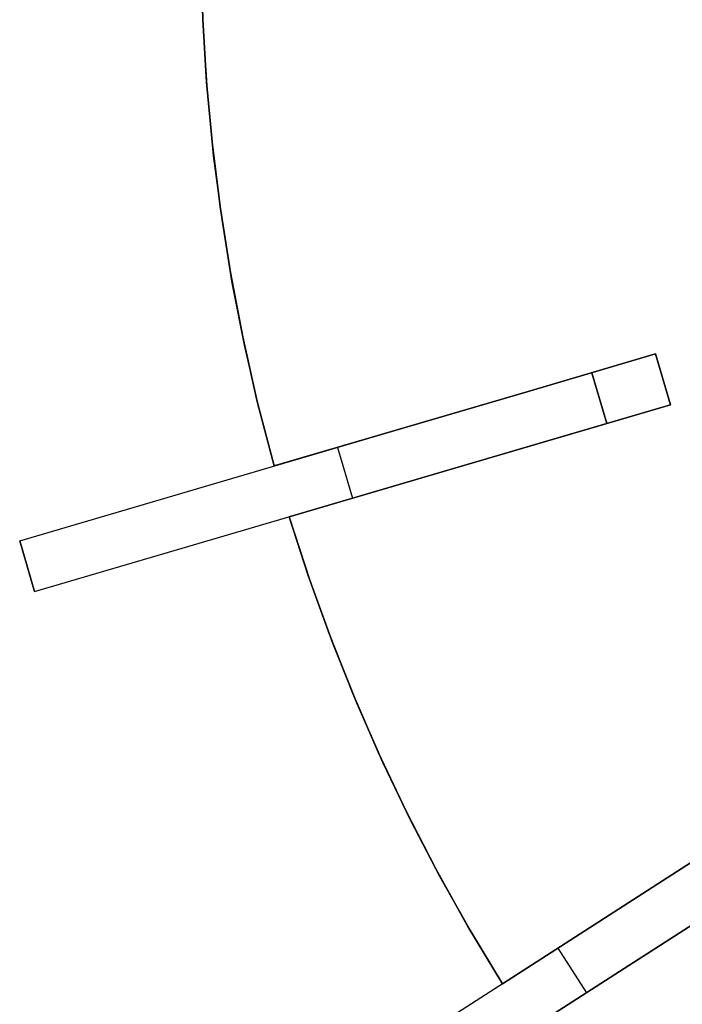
# Model space of a CAD drawing. Header units: millimetres. Extents: x 220 to 1240, y -2940 to -1929.
# Tile 2 of 59: x 239 to 389, y -2677 to -2455. Entities that reach past the tile are written whole.
import ezdxf

# ---------------------------------------------------------------- set-up
doc = ezdxf.new("R2010")
doc.units = ezdxf.units.MM

msp = doc.modelspace()

# ---------------------------------------------------------------- linework, layer by layer
for points in [[(296.58, -2555.52), (293.02, -2541.99), (289.86, -2528.19), (287.1, -2514.13), (284.77, -2499.82), (282.87, -2485.29), (281.45, -2470.54), (280.49, -2455.61), (280.04, -2440.51)], [(296.58, -2555.52), (293.02, -2541.99), (289.86, -2528.19), (287.1, -2514.13), (284.77, -2499.82), (282.87, -2485.29), (281.45, -2470.54), (280.49, -2455.61), (280.04, -2440.51)], [(296.58, -2555.52), (292.76, -2540.9), (289.46, -2526.31), (286.68, -2511.76), (284.4, -2497.28), (282.61, -2482.89), (281.29, -2468.62), (280.44, -2454.49), (280.04, -2440.51)], [(296.58, -2555.52), (292.76, -2540.9), (289.46, -2526.31), (286.68, -2511.76), (284.4, -2497.28), (282.61, -2482.89), (281.29, -2468.62), (280.44, -2454.49), (280.04, -2440.51)], [(280.04, -2440.51), (280.44, -2454.49), (281.29, -2468.62), (282.61, -2482.89), (284.4, -2497.28), (286.68, -2511.76), (289.46, -2526.31), (292.76, -2540.9), (296.58, -2555.52)], [(280.04, -2440.51), (280.44, -2454.49), (281.29, -2468.62), (282.61, -2482.89), (284.4, -2497.28), (286.68, -2511.76), (289.46, -2526.31), (292.76, -2540.9), (296.58, -2555.52)], [(296.58, -2555.52), (293.02, -2541.99), (289.86, -2528.19), (287.1, -2514.13), (284.77, -2499.82), (282.87, -2485.29), (281.45, -2470.54), (280.49, -2455.61), (280.04, -2440.51)], [(280.04, -2440.51), (280.44, -2454.49), (281.29, -2468.62), (282.61, -2482.89), (284.4, -2497.28), (286.68, -2511.76), (289.46, -2526.31), (292.76, -2540.9), (296.58, -2555.52)], [(280.04, -2440.51), (280.44, -2454.49), (281.29, -2468.62), (282.61, -2482.89), (284.4, -2497.28), (286.68, -2511.76), (289.46, -2526.31), (292.76, -2540.9), (296.58, -2555.52)], [(238.97, -2572.43), (382.89, -2530.17)], [(382.89, -2530.17), (354.11, -2538.63)], [(354.11, -2538.63), (382.89, -2530.17)], [(382.89, -2530.17), (354.11, -2538.63)], [(354.11, -2538.63), (382.89, -2530.17)], [(382.89, -2530.17), (354.11, -2538.63)], [(354.11, -2538.63), (382.89, -2530.17)], [(382.89, -2530.17), (386.27, -2541.69)], [(382.89, -2530.17), (386.27, -2541.69)], [(382.89, -2530.17), (386.27, -2541.69)], [(382.89, -2530.17), (386.27, -2541.69)], [(382.89, -2530.17), (386.27, -2541.69)], [(382.89, -2530.17), (386.27, -2541.69)], [(382.89, -2530.17), (386.27, -2541.69)], [(382.89, -2530.17), (386.27, -2541.69)], [(386.27, -2541.69), (382.89, -2530.17)], [(386.27, -2541.69), (382.89, -2530.17)], [(386.27, -2541.69), (382.89, -2530.17)], [(386.27, -2541.69), (382.89, -2530.17)], [(386.27, -2541.69), (382.89, -2530.17)], [(368.5, -2534.4), (371.88, -2545.91)], [(368.5, -2534.4), (371.88, -2545.91)], [(371.88, -2545.91), (368.5, -2534.4)], [(354.11, -2538.63), (296.58, -2555.52)], [(296.58, -2555.52), (354.11, -2538.63)], [(354.11, -2538.63), (296.58, -2555.52)], [(296.58, -2555.52), (354.11, -2538.63)], [(354.11, -2538.63), (296.58, -2555.52)], [(296.58, -2555.52), (354.11, -2538.63)], [(242.35, -2583.95), (386.27, -2541.69)], [(357.49, -2550.14), (386.27, -2541.69)], [(386.27, -2541.69), (357.49, -2550.14)], [(357.49, -2550.14), (386.27, -2541.69)], [(386.27, -2541.69), (357.49, -2550.14)], [(357.49, -2550.14), (386.27, -2541.69)], [(386.27, -2541.69), (357.49, -2550.14)], [(299.96, -2567.03), (357.49, -2550.14)], [(357.49, -2550.14), (299.96, -2567.03)], [(299.96, -2567.03), (357.49, -2550.14)], [(357.49, -2550.14), (299.96, -2567.03)], [(299.96, -2567.03), (357.49, -2550.14)], [(357.49, -2550.14), (299.96, -2567.03)], [(310.93, -2551.3), (314.31, -2562.82)], [(310.93, -2551.3), (314.31, -2562.82)], [(348.23, -2672.73), (341.01, -2660.75), (334.08, -2648.4), (327.47, -2635.68), (321.2, -2622.61), (315.29, -2609.2), (309.77, -2595.46), (304.65, -2581.39), (299.96, -2567.03)], [(299.96, -2567.03), (304.65, -2581.39), (309.77, -2595.46), (315.29, -2609.2), (321.2, -2622.61), (327.47, -2635.68), (334.08, -2648.4), (341.01, -2660.75), (348.23, -2672.73)], [(348.23, -2672.73), (340.44, -2659.78), (333.17, -2646.7), (326.4, -2633.52), (320.13, -2620.27), (314.36, -2606.98), (309.08, -2593.66), (304.28, -2580.33), (299.96, -2567.03)], [(348.23, -2672.73), (340.44, -2659.78), (333.17, -2646.7), (326.4, -2633.52), (320.13, -2620.27), (314.36, -2606.98), (309.08, -2593.66), (304.28, -2580.33), (299.96, -2567.03)], [(299.96, -2567.03), (304.28, -2580.33), (309.08, -2593.66), (314.36, -2606.98), (320.13, -2620.27), (326.4, -2633.52), (333.17, -2646.7), (340.44, -2659.78), (348.23, -2672.73)], [(299.96, -2567.03), (304.28, -2580.33), (309.08, -2593.66), (314.36, -2606.98), (320.13, -2620.27), (326.4, -2633.52), (333.17, -2646.7), (340.44, -2659.78), (348.23, -2672.73)], [(348.23, -2672.73), (341.01, -2660.75), (334.08, -2648.4), (327.47, -2635.68), (321.2, -2622.61), (315.29, -2609.2), (309.77, -2595.46), (304.65, -2581.39), (299.96, -2567.03)], [(299.96, -2567.03), (304.28, -2580.33), (309.08, -2593.66), (314.36, -2606.98), (320.13, -2620.27), (326.4, -2633.52), (333.17, -2646.7), (340.44, -2659.78), (348.23, -2672.73)], [(299.96, -2567.03), (304.28, -2580.33), (309.08, -2593.66), (314.36, -2606.98), (320.13, -2620.27), (326.4, -2633.52), (333.17, -2646.7), (340.44, -2659.78), (348.23, -2672.73)], [(238.97, -2572.43), (242.35, -2583.95)], [(238.97, -2572.43), (242.35, -2583.95)], [(242.35, -2583.95), (238.97, -2572.43)], [(297.72, -2705.19), (423.9, -2624.09)], [(304.2, -2715.28), (430.39, -2634.19)], [(398.67, -2640.31), (348.23, -2672.73)], [(348.23, -2672.73), (398.67, -2640.31)], [(398.67, -2640.31), (348.23, -2672.73)], [(348.23, -2672.73), (398.67, -2640.31)], [(398.67, -2640.31), (348.23, -2672.73)], [(348.23, -2672.73), (398.67, -2640.31)], [(354.71, -2682.82), (405.15, -2650.41)], [(405.15, -2650.41), (354.71, -2682.82)], [(354.71, -2682.82), (405.15, -2650.41)], [(405.15, -2650.41), (354.71, -2682.82)], [(354.71, -2682.82), (405.15, -2650.41)], [(405.15, -2650.41), (354.71, -2682.82)], [(360.81, -2664.64), (367.3, -2674.73)], [(360.81, -2664.64), (367.3, -2674.73)]]:
    msp.add_lwpolyline(points)
at = {"extrusion": (-0.281733, 0.959493, 2.03952e-14)}
msp.add_lwpolyline([(285.45, -498), (287.5, -497.97), (289.54, -497.87), (291.59, -497.69), (293.62, -497.45), (295.64, -497.13), (297.66, -496.75), (299.66, -496.3), (301.64, -495.78), (303.6, -495.19), (305.54, -494.54), (307.46, -493.82), (309.35, -493.04), (311.22, -492.19), (313.05, -491.28), (314.86, -490.3), (316.63, -489.27), (318.36, -488.18), (320.05, -487.02), (321.7, -485.81), (323.32, -484.55), (324.88, -483.23), (326.4, -481.86), (327.88, -480.43), (329.3, -478.96), (330.67, -477.44), (331.99, -475.87), (333.26, -474.26), (334.47, -472.61), (335.62, -470.91), (336.72, -469.18), (337.75, -467.41), (338.72, -465.61), (339.63, -463.77), (340.48, -461.91), (341.27, -460.02), (341.99, -458.1), (342.64, -456.16), (343.23, -454.19), (343.74, -452.21), (344.2, -450.21), (344.58, -448.2), (344.89, -446.17), (345.14, -444.14), (345.31, -442.1), (345.42, -440.05), (345.45, -438)], dxfattribs=at)
at = {"extrusion": (-0.281733, 0.959493, 9.12128e-15)}
msp.add_lwpolyline([(345.45, 161.99), (345.42, 164.04), (345.31, 166.09), (345.14, 168.13), (344.89, 170.16), (344.58, 172.19), (344.2, 174.2), (343.74, 176.2), (343.23, 178.18), (342.64, 180.15), (341.99, 182.09), (341.27, 184.01), (340.48, 185.9), (339.63, 187.76), (338.72, 189.6), (337.75, 191.4), (336.72, 193.17), (335.62, 194.9), (334.47, 196.6), (333.26, 198.25), (331.99, 199.86), (330.67, 201.43), (329.3, 202.95), (327.88, 204.42), (326.4, 205.85), (324.88, 207.22), (323.32, 208.54), (321.7, 209.8), (320.05, 211.01), (318.36, 212.17), (316.63, 213.26), (314.86, 214.29), (313.05, 215.27), (311.22, 216.18), (309.35, 217.03), (307.46, 217.81), (305.54, 218.53), (303.6, 219.18), (301.64, 219.77), (299.66, 220.29), (297.66, 220.74), (295.64, 221.12), (293.62, 221.44), (291.59, 221.68), (289.54, 221.86), (287.5, 221.96), (285.45, 221.99)], dxfattribs=at)
at = {"extrusion": (-0.281733, 0.959493, 8.2221e-15)}
msp.add_lwpolyline([(285.45, -498), (287.5, -497.97), (289.54, -497.87), (291.59, -497.69), (293.62, -497.45), (295.64, -497.13), (297.66, -496.75), (299.66, -496.3), (301.64, -495.78), (303.6, -495.19), (305.54, -494.54), (307.46, -493.82), (309.35, -493.04), (311.22, -492.19), (313.05, -491.28), (314.86, -490.3), (316.63, -489.27), (318.36, -488.18), (320.05, -487.02), (321.7, -485.81), (323.32, -484.55), (324.88, -483.23), (326.4, -481.86), (327.88, -480.43), (329.3, -478.96), (330.67, -477.44), (331.99, -475.87), (333.26, -474.26), (334.47, -472.61), (335.62, -470.91), (336.72, -469.18), (337.75, -467.41), (338.72, -465.61), (339.63, -463.77), (340.48, -461.91), (341.27, -460.02), (341.99, -458.1), (342.64, -456.16), (343.23, -454.19), (343.74, -452.21), (344.2, -450.21), (344.58, -448.2), (344.89, -446.17), (345.14, -444.14), (345.31, -442.1), (345.42, -440.05), (345.45, -438)], dxfattribs=at)
at = {"extrusion": (-0.281733, 0.959493, 6.2658e-15)}
msp.add_lwpolyline([(345.45, 161.99), (345.42, 164.04), (345.31, 166.09), (345.14, 168.13), (344.89, 170.16), (344.58, 172.19), (344.2, 174.2), (343.74, 176.2), (343.23, 178.18), (342.64, 180.15), (341.99, 182.09), (341.27, 184.01), (340.48, 185.9), (339.63, 187.76), (338.72, 189.6), (337.75, 191.4), (336.72, 193.17), (335.62, 194.9), (334.47, 196.6), (333.26, 198.25), (331.99, 199.86), (330.67, 201.43), (329.3, 202.95), (327.88, 204.42), (326.4, 205.85), (324.88, 207.22), (323.32, 208.54), (321.7, 209.8), (320.05, 211.01), (318.36, 212.17), (316.63, 213.26), (314.86, 214.29), (313.05, 215.27), (311.22, 216.18), (309.35, 217.03), (307.46, 217.81), (305.54, 218.53), (303.6, 219.18), (301.64, 219.77), (299.66, 220.29), (297.66, 220.74), (295.64, 221.12), (293.62, 221.44), (291.59, 221.68), (289.54, 221.86), (287.5, 221.96), (285.45, 221.99)], dxfattribs=at)
at = {"extrusion": (-0.281733, 0.959493, 1.59597e-14)}
msp.add_lwpolyline([(345.45, -438), (345.42, -440.05), (345.31, -442.1), (345.14, -444.14), (344.89, -446.17), (344.58, -448.2), (344.2, -450.21), (343.74, -452.21), (343.23, -454.19), (342.64, -456.16), (341.99, -458.1), (341.27, -460.02), (340.48, -461.91), (339.63, -463.77), (338.72, -465.61), (337.75, -467.41), (336.72, -469.18), (335.62, -470.91), (334.47, -472.61), (333.26, -474.26), (331.99, -475.87), (330.67, -477.44), (329.3, -478.96), (327.88, -480.43), (326.4, -481.86), (324.88, -483.23), (323.32, -484.55), (321.7, -485.81), (320.05, -487.02), (318.36, -488.18), (316.63, -489.27), (314.86, -490.3), (313.05, -491.28), (311.22, -492.19), (309.35, -493.04), (307.46, -493.82), (305.54, -494.54), (303.6, -495.19), (301.64, -495.78), (299.66, -496.3), (297.66, -496.75), (295.64, -497.13), (293.62, -497.45), (291.59, -497.69), (289.54, -497.87), (287.5, -497.97), (285.45, -498)], dxfattribs=at)
at = {"extrusion": (-0.281733, 0.959493, -2.09968e-14)}
msp.add_lwpolyline([(285.45, 221.99), (287.5, 221.96), (289.54, 221.86), (291.59, 221.68), (293.62, 221.44), (295.64, 221.12), (297.66, 220.74), (299.66, 220.29), (301.64, 219.77), (303.6, 219.18), (305.54, 218.53), (307.46, 217.81), (309.35, 217.03), (311.22, 216.18), (313.05, 215.27), (314.86, 214.29), (316.63, 213.26), (318.36, 212.17), (320.05, 211.01), (321.7, 209.8), (323.32, 208.54), (324.88, 207.22), (326.4, 205.85), (327.88, 204.42), (329.3, 202.95), (330.67, 201.43), (331.99, 199.86), (333.26, 198.25), (334.47, 196.6), (335.62, 194.9), (336.72, 193.17), (337.75, 191.4), (338.72, 189.6), (339.63, 187.76), (340.48, 185.9), (341.27, 184.01), (341.99, 182.09), (342.64, 180.15), (343.23, 178.18), (343.74, 176.2), (344.2, 174.2), (344.58, 172.19), (344.89, 170.16), (345.14, 168.13), (345.31, 166.09), (345.42, 164.04), (345.45, 161.99)], dxfattribs=at)
at = {"extrusion": (-0.281733, 0.959493, -1.4768e-14)}
msp.add_lwpolyline([(330.45, 401.99), (331.47, 401.98), (332.5, 401.93), (333.52, 401.84), (334.54, 401.72), (335.55, 401.56), (336.55, 401.37), (337.55, 401.14), (338.54, 400.88), (339.53, 400.59), (340.5, 400.26), (341.46, 399.9), (342.4, 399.51), (343.33, 399.09), (344.25, 398.63), (345.15, 398.14), (346.04, 397.63), (346.9, 397.08), (347.75, 396.5), (348.58, 395.9), (349.38, 395.27), (350.17, 394.61), (350.93, 393.92), (351.66, 393.21), (352.38, 392.47), (353.06, 391.71), (353.72, 390.93), (354.35, 390.12), (354.96, 389.3), (355.54, 388.45), (356.08, 387.58), (356.6, 386.7), (357.09, 385.8), (357.54, 384.88), (357.97, 383.95), (358.36, 383), (358.72, 382.04), (359.04, 381.07), (359.34, 380.09), (359.6, 379.1), (359.82, 378.1), (360.01, 377.09), (360.17, 376.08), (360.29, 375.06), (360.38, 374.04), (360.43, 373.02), (360.45, 371.99)], dxfattribs=at)
at = {"extrusion": (-0.281733, 0.959493, 2.21356e-14)}
msp.add_lwpolyline([(360.45, -648.01), (360.43, -649.03), (360.38, -650.05), (360.29, -651.07), (360.17, -652.09), (360.01, -653.1), (359.82, -654.11), (359.6, -655.11), (359.34, -656.1), (359.04, -657.08), (358.72, -658.05), (358.36, -659.01), (357.97, -659.96), (357.54, -660.89), (357.09, -661.81), (356.6, -662.71), (356.08, -663.59), (355.54, -664.46), (354.96, -665.31), (354.35, -666.13), (353.72, -666.94), (353.06, -667.72), (352.38, -668.48), (351.66, -669.22), (350.93, -669.93), (350.17, -670.62), (349.38, -671.28), (348.58, -671.91), (347.75, -672.51), (346.9, -673.09), (346.04, -673.64), (345.15, -674.15), (344.25, -674.64), (343.33, -675.1), (342.4, -675.52), (341.46, -675.91), (340.5, -676.27), (339.53, -676.6), (338.54, -676.89), (337.55, -677.15), (336.55, -677.38), (335.55, -677.57), (334.54, -677.73), (333.52, -677.85), (332.5, -677.94), (331.47, -677.99), (330.45, -678.01)], dxfattribs=at)
at = {"extrusion": (1, 0, 0)}
for points in [[(-2530.17, -438), (-2530.17, -408)], [(-2530.17, -396.01), (-2530.17, -12.01)], [(-2530.17, 0), (-2530.17, 120)], [(-2530.17, 131.99), (-2530.17, 161.99)], [(-2535.93, -408), (-2535.93, -438)], [(-2535.93, -12.01), (-2535.93, -396.01)], [(-2535.93, 120), (-2535.93, 0)], [(-2535.93, 161.99), (-2535.93, 131.99)], [(-2538.63, 332.31), (-2538.63, 131.99)], [(-2538.63, 120), (-2538.63, 0)], [(-2538.63, -12.01), (-2538.63, -396.01)], [(-2538.63, -408), (-2538.63, -608.32)], [(-2541.69, -408), (-2541.69, -438)], [(-2541.69, -12.01), (-2541.69, -396.01)], [(-2541.69, 120), (-2541.69, 0)], [(-2541.69, 161.99), (-2541.69, 131.99)], [(-2550.14, 332.31), (-2550.14, 131.99)], [(-2550.14, 120), (-2550.14, 0)], [(-2550.14, -12.01), (-2550.14, -396.01)], [(-2550.14, -408), (-2550.14, -608.32)], [(-2555.52, -12.01), (-2555.52, 0)], [(-2555.52, 120), (-2555.52, 131.99)], [(-2555.52, -408), (-2555.52, -396.01)], [(-2567.03, 0), (-2567.03, -12.01)], [(-2567.03, 120), (-2567.03, 131.99)], [(-2567.03, -408), (-2567.03, -396.01)], [(-2672.73, -12.01), (-2672.73, 0)], [(-2672.73, 120), (-2672.73, 131.99)], [(-2672.73, -408), (-2672.73, -396.01)]]:
    msp.add_lwpolyline(points, dxfattribs=at)
at = {"extrusion": (-0.281733, 0.959493, 4.81401e-15)}
msp.add_lwpolyline([(360.45, 371.99), (360.43, 373.02), (360.38, 374.04), (360.29, 375.06), (360.17, 376.08), (360.01, 377.09), (359.82, 378.1), (359.6, 379.1), (359.34, 380.09), (359.04, 381.07), (358.72, 382.04), (358.36, 383), (357.97, 383.95), (357.54, 384.88), (357.09, 385.8), (356.6, 386.7), (356.08, 387.58), (355.54, 388.45), (354.96, 389.3), (354.35, 390.12), (353.72, 390.93), (353.06, 391.71), (352.38, 392.47), (351.66, 393.21), (350.93, 393.92), (350.17, 394.61), (349.38, 395.27), (348.58, 395.9), (347.75, 396.5), (346.9, 397.08), (346.04, 397.63), (345.15, 398.14), (344.25, 398.63), (343.33, 399.09), (342.4, 399.51), (341.46, 399.9), (340.5, 400.26), (339.53, 400.59), (338.54, 400.88), (337.55, 401.14), (336.55, 401.37), (335.55, 401.56), (334.54, 401.72), (333.52, 401.84), (332.5, 401.93), (331.47, 401.98), (330.45, 401.99)], dxfattribs=at)
at = {"extrusion": (-0.281733, 0.959493, -2.30358e-15)}
msp.add_lwpolyline([(330.45, -678.01), (331.47, -677.99), (332.5, -677.94), (333.52, -677.85), (334.54, -677.73), (335.55, -677.57), (336.55, -677.38), (337.55, -677.15), (338.54, -676.89), (339.53, -676.6), (340.5, -676.27), (341.46, -675.91), (342.4, -675.52), (343.33, -675.1), (344.25, -674.64), (345.15, -674.15), (346.04, -673.64), (346.9, -673.09), (347.75, -672.51), (348.58, -671.91), (349.38, -671.28), (350.17, -670.62), (350.93, -669.93), (351.66, -669.22), (352.38, -668.48), (353.06, -667.72), (353.72, -666.94), (354.35, -666.13), (354.96, -665.31), (355.54, -664.46), (356.08, -663.59), (356.6, -662.71), (357.09, -661.81), (357.54, -660.89), (357.97, -659.96), (358.36, -659.01), (358.72, -658.05), (359.04, -657.08), (359.34, -656.1), (359.6, -655.11), (359.82, -654.11), (360.01, -653.1), (360.17, -652.09), (360.29, -651.07), (360.38, -650.05), (360.43, -649.03), (360.45, -648.01)], dxfattribs=at)
at = {"extrusion": (-0.281733, 0.959493, -4.62235e-14)}
msp.add_lwpolyline([(360.45, 371.99), (360.49, 369.95), (360.59, 367.9), (360.76, 365.86), (361.01, 363.83), (361.32, 361.8), (361.71, 359.79), (362.16, 357.79), (362.68, 355.81), (363.26, 353.84), (363.91, 351.9), (364.63, 349.98), (365.42, 348.09), (366.27, 346.23), (367.18, 344.39), (368.15, 342.59), (369.19, 340.82), (370.28, 339.09), (371.43, 337.39), (372.64, 335.74), (373.91, 334.13), (375.23, 332.56), (376.6, 331.04), (378.02, 329.57), (379.5, 328.14), (381.02, 326.77), (382.58, 325.45), (384.2, 324.19), (385.85, 322.98), (387.54, 321.82), (389.28, 320.73), (391.04, 319.7), (392.85, 318.72), (394.68, 317.81), (396.55, 316.96), (398.44, 316.18), (400.36, 315.46), (402.3, 314.81), (404.26, 314.22), (406.24, 313.7), (408.24, 313.25), (410.26, 312.87), (412.28, 312.55), (414.31, 312.31), (416.36, 312.13), (418.4, 312.03), (420.45, 311.99)], dxfattribs=at)
at = {"extrusion": (-0.281733, 0.959493, 3.12462e-14)}
msp.add_lwpolyline([(420.45, -588.01), (418.4, -588.04), (416.36, -588.14), (414.31, -588.32), (412.28, -588.56), (410.26, -588.88), (408.24, -589.26), (406.24, -589.71), (404.26, -590.23), (402.3, -590.82), (400.36, -591.47), (398.44, -592.19), (396.55, -592.97), (394.68, -593.82), (392.85, -594.73), (391.04, -595.71), (389.28, -596.74), (387.54, -597.83), (385.85, -598.99), (384.2, -600.2), (382.58, -601.46), (381.02, -602.78), (379.5, -604.15), (378.02, -605.58), (376.6, -607.05), (375.23, -608.57), (373.91, -610.14), (372.64, -611.75), (371.43, -613.4), (370.28, -615.1), (369.19, -616.83), (368.15, -618.6), (367.18, -620.4), (366.27, -622.24), (365.42, -624.1), (364.63, -625.99), (363.91, -627.91), (363.26, -629.85), (362.68, -631.82), (362.16, -633.8), (361.71, -635.8), (361.32, -637.81), (361.01, -639.84), (360.76, -641.87), (360.59, -643.91), (360.49, -645.96), (360.45, -648.01)], dxfattribs=at)
at = {"extrusion": (-0.281733, 0.959493, -7.99037e-15)}
msp.add_lwpolyline([(360.45, 371.99), (360.43, 373.02), (360.38, 374.04), (360.29, 375.06), (360.17, 376.08), (360.01, 377.09), (359.82, 378.1), (359.6, 379.1), (359.34, 380.09), (359.04, 381.07), (358.72, 382.04), (358.36, 383), (357.97, 383.95), (357.54, 384.88), (357.09, 385.8), (356.6, 386.7), (356.08, 387.58), (355.54, 388.45), (354.96, 389.3), (354.35, 390.12), (353.72, 390.93), (353.06, 391.71), (352.38, 392.47), (351.66, 393.21), (350.93, 393.92), (350.17, 394.61), (349.38, 395.27), (348.58, 395.9), (347.75, 396.5), (346.9, 397.08), (346.04, 397.63), (345.15, 398.14), (344.25, 398.63), (343.33, 399.09), (342.4, 399.51), (341.46, 399.9), (340.5, 400.26), (339.53, 400.59), (338.54, 400.88), (337.55, 401.14), (336.55, 401.37), (335.55, 401.56), (334.54, 401.72), (333.52, 401.84), (332.5, 401.93), (331.47, 401.98), (330.45, 401.99)], dxfattribs=at)
at = {"extrusion": (-0.281733, 0.959493, -6.08428e-16)}
msp.add_lwpolyline([(330.45, -678.01), (331.47, -677.99), (332.5, -677.94), (333.52, -677.85), (334.54, -677.73), (335.55, -677.57), (336.55, -677.38), (337.55, -677.15), (338.54, -676.89), (339.53, -676.6), (340.5, -676.27), (341.46, -675.91), (342.4, -675.52), (343.33, -675.1), (344.25, -674.64), (345.15, -674.15), (346.04, -673.64), (346.9, -673.09), (347.75, -672.51), (348.58, -671.91), (349.38, -671.28), (350.17, -670.62), (350.93, -669.93), (351.66, -669.22), (352.38, -668.48), (353.06, -667.72), (353.72, -666.94), (354.35, -666.13), (354.96, -665.31), (355.54, -664.46), (356.08, -663.59), (356.6, -662.71), (357.09, -661.81), (357.54, -660.89), (357.97, -659.96), (358.36, -659.01), (358.72, -658.05), (359.04, -657.08), (359.34, -656.1), (359.6, -655.11), (359.82, -654.11), (360.01, -653.1), (360.17, -652.09), (360.29, -651.07), (360.38, -650.05), (360.43, -649.03), (360.45, -648.01)], dxfattribs=at)
at = {"extrusion": (-0.281733, 0.959493, 9.03334e-16)}
msp.add_lwpolyline([(360.45, 371.99), (360.49, 369.95), (360.59, 367.9), (360.76, 365.86), (361.01, 363.83), (361.32, 361.8), (361.71, 359.79), (362.16, 357.79), (362.68, 355.81), (363.26, 353.84), (363.91, 351.9), (364.63, 349.98), (365.42, 348.09), (366.27, 346.23), (367.18, 344.39), (368.15, 342.59), (369.19, 340.82), (370.28, 339.09), (371.43, 337.39), (372.64, 335.74), (373.91, 334.13), (375.23, 332.56), (376.6, 331.04), (378.02, 329.57), (379.5, 328.14), (381.02, 326.77), (382.58, 325.45), (384.2, 324.19), (385.85, 322.98), (387.54, 321.82), (389.28, 320.73), (391.04, 319.7), (392.85, 318.72), (394.68, 317.81), (396.55, 316.96), (398.44, 316.18), (400.36, 315.46), (402.3, 314.81), (404.26, 314.22), (406.24, 313.7), (408.24, 313.25), (410.26, 312.87), (412.28, 312.55), (414.31, 312.31), (416.36, 312.13), (418.4, 312.03), (420.45, 311.99)], dxfattribs=at)
at = {"extrusion": (-0.281733, 0.959493, -3.44898e-15)}
msp.add_lwpolyline([(420.45, -588.01), (418.4, -588.04), (416.36, -588.14), (414.31, -588.32), (412.28, -588.56), (410.26, -588.88), (408.24, -589.26), (406.24, -589.71), (404.26, -590.23), (402.3, -590.82), (400.36, -591.47), (398.44, -592.19), (396.55, -592.97), (394.68, -593.82), (392.85, -594.73), (391.04, -595.71), (389.28, -596.74), (387.54, -597.83), (385.85, -598.99), (384.2, -600.2), (382.58, -601.46), (381.02, -602.78), (379.5, -604.15), (378.02, -605.58), (376.6, -607.05), (375.23, -608.57), (373.91, -610.14), (372.64, -611.75), (371.43, -613.4), (370.28, -615.1), (369.19, -616.83), (368.15, -618.6), (367.18, -620.4), (366.27, -622.24), (365.42, -624.1), (364.63, -625.99), (363.91, -627.91), (363.26, -629.85), (362.68, -631.82), (362.16, -633.8), (361.71, -635.8), (361.32, -637.81), (361.01, -639.84), (360.76, -641.87), (360.59, -643.91), (360.49, -645.96), (360.45, -648.01)], dxfattribs=at)
at = {"extrusion": (-0.281733, 0.959493, -1.63811e-14)}
msp.add_lwpolyline([(420.45, 311.99), (418.4, 312.03), (416.36, 312.13), (414.31, 312.31), (412.28, 312.55), (410.26, 312.87), (408.24, 313.25), (406.24, 313.7), (404.26, 314.22), (402.3, 314.81), (400.36, 315.46), (398.44, 316.18), (396.55, 316.96), (394.68, 317.81), (392.85, 318.72), (391.04, 319.7), (389.28, 320.73), (387.54, 321.82), (385.85, 322.98), (384.2, 324.19), (382.58, 325.45), (381.02, 326.77), (379.5, 328.14), (378.02, 329.57), (376.6, 331.04), (375.23, 332.56), (373.91, 334.13), (372.64, 335.74), (371.43, 337.39), (370.28, 339.09), (369.19, 340.82), (368.15, 342.59), (367.18, 344.39), (366.27, 346.23), (365.42, 348.09), (364.63, 349.98), (363.91, 351.9), (363.26, 353.84), (362.68, 355.81), (362.16, 357.79), (361.71, 359.79), (361.32, 361.8), (361.01, 363.83), (360.76, 365.86), (360.59, 367.9), (360.49, 369.95), (360.45, 371.99)], dxfattribs=at)
at = {"extrusion": (-0.281733, 0.959493, 4.50251e-14)}
msp.add_lwpolyline([(360.45, -648.01), (360.49, -645.96), (360.59, -643.91), (360.76, -641.87), (361.01, -639.84), (361.32, -637.81), (361.71, -635.8), (362.16, -633.8), (362.68, -631.82), (363.26, -629.85), (363.91, -627.91), (364.63, -625.99), (365.42, -624.1), (366.27, -622.24), (367.18, -620.4), (368.15, -618.6), (369.19, -616.83), (370.28, -615.1), (371.43, -613.4), (372.64, -611.75), (373.91, -610.14), (375.23, -608.57), (376.6, -607.05), (378.02, -605.58), (379.5, -604.15), (381.02, -602.78), (382.58, -601.46), (384.2, -600.2), (385.85, -598.99), (387.54, -597.83), (389.28, -596.74), (391.04, -595.71), (392.85, -594.73), (394.68, -593.82), (396.55, -592.97), (398.44, -592.19), (400.36, -591.47), (402.3, -590.82), (404.26, -590.23), (406.24, -589.71), (408.24, -589.26), (410.26, -588.88), (412.28, -588.56), (414.31, -588.32), (416.36, -588.14), (418.4, -588.04), (420.45, -588.01)], dxfattribs=at)
at = {"extrusion": (-0.281733, 0.959493, -3.38888e-14)}
msp.add_lwpolyline([(420.45, 311.99), (423.01, 311.95), (425.57, 311.82), (428.12, 311.6), (430.66, 311.3), (433.19, 310.9), (435.71, 310.43), (438.21, 309.86), (440.69, 309.21), (443.14, 308.48), (445.57, 307.66), (447.96, 306.77), (450.33, 305.79), (452.66, 304.73), (454.96, 303.59), (457.21, 302.37), (459.42, 301.08), (461.58, 299.71), (463.7, 298.27), (465.77, 296.76), (467.78, 295.17), (469.74, 293.52), (471.64, 291.81), (473.48, 290.03), (475.26, 288.19), (476.98, 286.29), (478.63, 284.33), (480.21, 282.31), (481.72, 280.25), (483.16, 278.13), (484.53, 275.96), (485.82, 273.75), (487.04, 271.5), (488.18, 269.21), (489.24, 266.88), (490.22, 264.51), (491.12, 262.11), (491.94, 259.68), (492.67, 257.23), (493.32, 254.75), (493.88, 252.25), (494.36, 249.74), (494.75, 247.21), (495.06, 244.66), (495.28, 242.11), (495.41, 239.56), (495.45, 236.99)], dxfattribs=at)
at = {"extrusion": (-0.281733, 0.959493, 3.36932e-14)}
msp.add_lwpolyline([(495.45, -513.01), (495.41, -515.57), (495.28, -518.12), (495.06, -520.67), (494.75, -523.22), (494.36, -525.75), (493.88, -528.26), (493.32, -530.76), (492.67, -533.24), (491.94, -535.69), (491.12, -538.12), (490.22, -540.52), (489.24, -542.89), (488.18, -545.22), (487.04, -547.51), (485.82, -549.76), (484.53, -551.97), (483.16, -554.14), (481.72, -556.26), (480.21, -558.32), (478.63, -560.34), (476.98, -562.3), (475.26, -564.2), (473.48, -566.04), (471.64, -567.82), (469.74, -569.53), (467.78, -571.18), (465.77, -572.77), (463.7, -574.28), (461.58, -575.72), (459.42, -577.09), (457.21, -578.38), (454.96, -579.6), (452.66, -580.74), (450.33, -581.8), (447.96, -582.78), (445.57, -583.67), (443.14, -584.49), (440.69, -585.22), (438.21, -585.87), (435.71, -586.44), (433.19, -586.91), (430.66, -587.31), (428.12, -587.61), (425.57, -587.83), (423.01, -587.96), (420.45, -588.01)], dxfattribs=at)
at = {"extrusion": (-0.281733, 0.959493, -1.29198e-15)}
msp.add_lwpolyline([(495.45, 236.99), (495.41, 239.56), (495.28, 242.11), (495.06, 244.66), (494.75, 247.21), (494.36, 249.74), (493.88, 252.25), (493.32, 254.75), (492.67, 257.23), (491.94, 259.68), (491.12, 262.11), (490.22, 264.51), (489.24, 266.88), (488.18, 269.21), (487.04, 271.5), (485.82, 273.75), (484.53, 275.96), (483.16, 278.13), (481.72, 280.25), (480.21, 282.31), (478.63, 284.33), (476.98, 286.29), (475.26, 288.19), (473.48, 290.03), (471.64, 291.81), (469.74, 293.52), (467.78, 295.17), (465.77, 296.76), (463.7, 298.27), (461.58, 299.71), (459.42, 301.08), (457.21, 302.37), (454.96, 303.59), (452.66, 304.73), (450.33, 305.79), (447.96, 306.77), (445.57, 307.66), (443.14, 308.48), (440.69, 309.21), (438.21, 309.86), (435.71, 310.43), (433.19, 310.9), (430.66, 311.3), (428.12, 311.6), (425.57, 311.82), (423.01, 311.95), (420.45, 311.99)], dxfattribs=at)
at = {"extrusion": (-0.281733, 0.959493, 3.43134e-15)}
msp.add_lwpolyline([(420.45, -588.01), (423.01, -587.96), (425.57, -587.83), (428.12, -587.61), (430.66, -587.31), (433.19, -586.91), (435.71, -586.44), (438.21, -585.87), (440.69, -585.22), (443.14, -584.49), (445.57, -583.67), (447.96, -582.78), (450.33, -581.8), (452.66, -580.74), (454.96, -579.6), (457.21, -578.38), (459.42, -577.09), (461.58, -575.72), (463.7, -574.28), (465.77, -572.77), (467.78, -571.18), (469.74, -569.53), (471.64, -567.82), (473.48, -566.04), (475.26, -564.2), (476.98, -562.3), (478.63, -560.34), (480.21, -558.32), (481.72, -556.26), (483.16, -554.14), (484.53, -551.97), (485.82, -549.76), (487.04, -547.51), (488.18, -545.22), (489.24, -542.89), (490.22, -540.52), (491.12, -538.12), (491.94, -535.69), (492.67, -533.24), (493.32, -530.76), (493.88, -528.26), (494.36, -525.75), (494.75, -523.22), (495.06, -520.67), (495.28, -518.12), (495.41, -515.57), (495.45, -513.01)], dxfattribs=at)
at = {"extrusion": (-0.281733, 0.959493, -3.81482e-14)}
msp.add_lwpolyline([(495.45, 236.99), (495.41, 239.56), (495.28, 242.11), (495.06, 244.66), (494.75, 247.21), (494.36, 249.74), (493.88, 252.25), (493.32, 254.75), (492.67, 257.23), (491.94, 259.68), (491.12, 262.11), (490.22, 264.51), (489.24, 266.88), (488.18, 269.21), (487.04, 271.5), (485.82, 273.75), (484.53, 275.96), (483.16, 278.13), (481.72, 280.25), (480.21, 282.31), (478.63, 284.33), (476.98, 286.29), (475.26, 288.19), (473.48, 290.03), (471.64, 291.81), (469.74, 293.52), (467.78, 295.17), (465.77, 296.76), (463.7, 298.27), (461.58, 299.71), (459.42, 301.08), (457.21, 302.37), (454.96, 303.59), (452.66, 304.73), (450.33, 305.79), (447.96, 306.77), (445.57, 307.66), (443.14, 308.48), (440.69, 309.21), (438.21, 309.86), (435.71, 310.43), (433.19, 310.9), (430.66, 311.3), (428.12, 311.6), (425.57, 311.82), (423.01, 311.95), (420.45, 311.99)], dxfattribs=at)
at = {"extrusion": (-0.281733, 0.959493, 1.86217e-14)}
msp.add_lwpolyline([(420.45, -588.01), (423.01, -587.96), (425.57, -587.83), (428.12, -587.61), (430.66, -587.31), (433.19, -586.91), (435.71, -586.44), (438.21, -585.87), (440.69, -585.22), (443.14, -584.49), (445.57, -583.67), (447.96, -582.78), (450.33, -581.8), (452.66, -580.74), (454.96, -579.6), (457.21, -578.38), (459.42, -577.09), (461.58, -575.72), (463.7, -574.28), (465.77, -572.77), (467.78, -571.18), (469.74, -569.53), (471.64, -567.82), (473.48, -566.04), (475.26, -564.2), (476.98, -562.3), (478.63, -560.34), (480.21, -558.32), (481.72, -556.26), (483.16, -554.14), (484.53, -551.97), (485.82, -549.76), (487.04, -547.51), (488.18, -545.22), (489.24, -542.89), (490.22, -540.52), (491.12, -538.12), (491.94, -535.69), (492.67, -533.24), (493.32, -530.76), (493.88, -528.26), (494.36, -525.75), (494.75, -523.22), (495.06, -520.67), (495.28, -518.12), (495.41, -515.57), (495.45, -513.01)], dxfattribs=at)
at = {"extrusion": (0, 1, 0)}
for points in [[(-238.97, 236.99), (-238.97, -513.01)], [(-240.66, -513.01), (-240.66, 236.99)], [(-242.35, -513.01), (-242.35, 236.99)]]:
    msp.add_lwpolyline(points, dxfattribs=at)
at = {"extrusion": (-0.540641, 0.841254, -6.61497e-15)}
msp.add_lwpolyline([(1077.08, 371.99), (1077.11, 369.95), (1077.22, 367.9), (1077.39, 365.86), (1077.64, 363.83), (1077.95, 361.8), (1078.33, 359.79), (1078.79, 357.79), (1079.3, 355.81), (1079.89, 353.84), (1080.54, 351.9), (1081.26, 349.98), (1082.05, 348.09), (1082.89, 346.23), (1083.81, 344.39), (1084.78, 342.59), (1085.81, 340.82), (1086.91, 339.09), (1088.06, 337.39), (1089.27, 335.74), (1090.54, 334.13), (1091.86, 332.56), (1093.23, 331.04), (1094.65, 329.57), (1096.13, 328.14), (1097.65, 326.77), (1099.21, 325.45), (1100.83, 324.19), (1102.48, 322.98), (1104.17, 321.82), (1105.9, 320.73), (1107.67, 319.7), (1109.48, 318.72), (1111.31, 317.81), (1113.18, 316.96), (1115.07, 316.18), (1116.99, 315.46), (1118.93, 314.81), (1120.89, 314.22), (1122.87, 313.7), (1124.87, 313.25), (1126.88, 312.87), (1128.91, 312.55), (1130.94, 312.31), (1132.98, 312.13), (1135.03, 312.03), (1137.08, 311.99)], dxfattribs=at)
at = {"extrusion": (-0.540641, 0.841254, 1.17729e-14)}
msp.add_lwpolyline([(1137.08, -588.01), (1135.03, -588.04), (1132.98, -588.14), (1130.94, -588.32), (1128.91, -588.56), (1126.88, -588.88), (1124.87, -589.26), (1122.87, -589.71), (1120.89, -590.23), (1118.93, -590.82), (1116.99, -591.47), (1115.07, -592.19), (1113.18, -592.97), (1111.31, -593.82), (1109.48, -594.73), (1107.67, -595.71), (1105.9, -596.74), (1104.17, -597.83), (1102.48, -598.99), (1100.83, -600.2), (1099.21, -601.46), (1097.65, -602.78), (1096.13, -604.15), (1094.65, -605.58), (1093.23, -607.05), (1091.86, -608.57), (1090.54, -610.14), (1089.27, -611.75), (1088.06, -613.4), (1086.91, -615.1), (1085.81, -616.83), (1084.78, -618.6), (1083.81, -620.4), (1082.89, -622.24), (1082.05, -624.1), (1081.26, -625.99), (1080.54, -627.91), (1079.89, -629.85), (1079.3, -631.82), (1078.79, -633.8), (1078.33, -635.8), (1077.95, -637.81), (1077.64, -639.84), (1077.39, -641.87), (1077.22, -643.91), (1077.11, -645.96), (1077.08, -648.01)], dxfattribs=at)
at = {"extrusion": (-0.540641, 0.841254, -2.66323e-15)}
msp.add_lwpolyline([(1077.08, 371.99), (1077.11, 369.95), (1077.22, 367.9), (1077.39, 365.86), (1077.64, 363.83), (1077.95, 361.8), (1078.33, 359.79), (1078.79, 357.79), (1079.3, 355.81), (1079.89, 353.84), (1080.54, 351.9), (1081.26, 349.98), (1082.05, 348.09), (1082.89, 346.23), (1083.81, 344.39), (1084.78, 342.59), (1085.81, 340.82), (1086.91, 339.09), (1088.06, 337.39), (1089.27, 335.74), (1090.54, 334.13), (1091.86, 332.56), (1093.23, 331.04), (1094.65, 329.57), (1096.13, 328.14), (1097.65, 326.77), (1099.21, 325.45), (1100.83, 324.19), (1102.48, 322.98), (1104.17, 321.82), (1105.9, 320.73), (1107.67, 319.7), (1109.48, 318.72), (1111.31, 317.81), (1113.18, 316.96), (1115.07, 316.18), (1116.99, 315.46), (1118.93, 314.81), (1120.89, 314.22), (1122.87, 313.7), (1124.87, 313.25), (1126.88, 312.87), (1128.91, 312.55), (1130.94, 312.31), (1132.98, 312.13), (1135.03, 312.03), (1137.08, 311.99)], dxfattribs=at)
at = {"extrusion": (-0.540641, 0.841254, 6.58869e-16)}
msp.add_lwpolyline([(1137.08, -588.01), (1135.03, -588.04), (1132.98, -588.14), (1130.94, -588.32), (1128.91, -588.56), (1126.88, -588.88), (1124.87, -589.26), (1122.87, -589.71), (1120.89, -590.23), (1118.93, -590.82), (1116.99, -591.47), (1115.07, -592.19), (1113.18, -592.97), (1111.31, -593.82), (1109.48, -594.73), (1107.67, -595.71), (1105.9, -596.74), (1104.17, -597.83), (1102.48, -598.99), (1100.83, -600.2), (1099.21, -601.46), (1097.65, -602.78), (1096.13, -604.15), (1094.65, -605.58), (1093.23, -607.05), (1091.86, -608.57), (1090.54, -610.14), (1089.27, -611.75), (1088.06, -613.4), (1086.91, -615.1), (1085.81, -616.83), (1084.78, -618.6), (1083.81, -620.4), (1082.89, -622.24), (1082.05, -624.1), (1081.26, -625.99), (1080.54, -627.91), (1079.89, -629.85), (1079.3, -631.82), (1078.79, -633.8), (1078.33, -635.8), (1077.95, -637.81), (1077.64, -639.84), (1077.39, -641.87), (1077.22, -643.91), (1077.11, -645.96), (1077.08, -648.01)], dxfattribs=at)
at = {"extrusion": (-0.540641, 0.841254, 1.52174e-15)}
msp.add_lwpolyline([(1137.08, 311.99), (1135.03, 312.03), (1132.98, 312.13), (1130.94, 312.31), (1128.91, 312.55), (1126.88, 312.87), (1124.87, 313.25), (1122.87, 313.7), (1120.89, 314.22), (1118.93, 314.81), (1116.99, 315.46), (1115.07, 316.18), (1113.18, 316.96), (1111.31, 317.81), (1109.48, 318.72), (1107.67, 319.7), (1105.9, 320.73), (1104.17, 321.82), (1102.48, 322.98), (1100.83, 324.19), (1099.21, 325.45), (1097.65, 326.77), (1096.13, 328.14), (1094.65, 329.57), (1093.23, 331.04), (1091.86, 332.56), (1090.54, 334.13), (1089.27, 335.74), (1088.06, 337.39), (1086.91, 339.09), (1085.81, 340.82), (1084.78, 342.59), (1083.81, 344.39), (1082.89, 346.23), (1082.05, 348.09), (1081.26, 349.98), (1080.54, 351.9), (1079.89, 353.84), (1079.3, 355.81), (1078.79, 357.79), (1078.33, 359.79), (1077.95, 361.8), (1077.64, 363.83), (1077.39, 365.86), (1077.22, 367.9), (1077.11, 369.95), (1077.08, 371.99)], dxfattribs=at)
at = {"extrusion": (-0.540641, 0.841254, -4.91125e-17)}
msp.add_lwpolyline([(1077.08, -648.01), (1077.11, -645.96), (1077.22, -643.91), (1077.39, -641.87), (1077.64, -639.84), (1077.95, -637.81), (1078.33, -635.8), (1078.79, -633.8), (1079.3, -631.82), (1079.89, -629.85), (1080.54, -627.91), (1081.26, -625.99), (1082.05, -624.1), (1082.89, -622.24), (1083.81, -620.4), (1084.78, -618.6), (1085.81, -616.83), (1086.91, -615.1), (1088.06, -613.4), (1089.27, -611.75), (1090.54, -610.14), (1091.86, -608.57), (1093.23, -607.05), (1094.65, -605.58), (1096.13, -604.15), (1097.65, -602.78), (1099.21, -601.46), (1100.83, -600.2), (1102.48, -598.99), (1104.17, -597.83), (1105.9, -596.74), (1107.67, -595.71), (1109.48, -594.73), (1111.31, -593.82), (1113.18, -592.97), (1115.07, -592.19), (1116.99, -591.47), (1118.93, -590.82), (1120.89, -590.23), (1122.87, -589.71), (1124.87, -589.26), (1126.88, -588.88), (1128.91, -588.56), (1130.94, -588.32), (1132.98, -588.14), (1135.03, -588.04), (1137.08, -588.01)], dxfattribs=at)
at = {"extrusion": (-0.540641, 0.841254, 2.29188e-15)}
msp.add_lwpolyline([(1137.08, 311.99), (1139.64, 311.95), (1142.2, 311.82), (1144.75, 311.6), (1147.29, 311.3), (1149.82, 310.9), (1152.34, 310.43), (1154.84, 309.86), (1157.31, 309.21), (1159.77, 308.48), (1162.2, 307.66), (1164.59, 306.77), (1166.96, 305.79), (1169.29, 304.73), (1171.58, 303.59), (1173.84, 302.37), (1176.05, 301.08), (1178.21, 299.71), (1180.33, 298.27), (1182.4, 296.76), (1184.41, 295.17), (1186.37, 293.52), (1188.27, 291.81), (1190.11, 290.03), (1191.89, 288.19), (1193.61, 286.29), (1195.26, 284.33), (1196.84, 282.31), (1198.35, 280.25), (1199.79, 278.13), (1201.16, 275.96), (1202.45, 273.75), (1203.67, 271.5), (1204.81, 269.21), (1205.87, 266.88), (1206.85, 264.51), (1207.75, 262.11), (1208.57, 259.68), (1209.3, 257.23), (1209.95, 254.75), (1210.51, 252.25), (1210.99, 249.74), (1211.38, 247.21), (1211.69, 244.66), (1211.9, 242.11), (1212.04, 239.56), (1212.08, 236.99)], dxfattribs=at)
at = {"extrusion": (-0.540641, 0.841254, 1.86565e-15)}
msp.add_lwpolyline([(1212.08, -513.01), (1212.04, -515.57), (1211.9, -518.12), (1211.69, -520.67), (1211.38, -523.22), (1210.99, -525.75), (1210.51, -528.26), (1209.95, -530.76), (1209.3, -533.24), (1208.57, -535.69), (1207.75, -538.12), (1206.85, -540.52), (1205.87, -542.89), (1204.81, -545.22), (1203.67, -547.51), (1202.45, -549.76), (1201.16, -551.97), (1199.79, -554.14), (1198.35, -556.26), (1196.84, -558.32), (1195.26, -560.34), (1193.61, -562.3), (1191.89, -564.2), (1190.11, -566.04), (1188.27, -567.82), (1186.37, -569.53), (1184.41, -571.18), (1182.4, -572.77), (1180.33, -574.28), (1178.21, -575.72), (1176.05, -577.09), (1173.84, -578.38), (1171.58, -579.6), (1169.29, -580.74), (1166.96, -581.8), (1164.59, -582.78), (1162.2, -583.67), (1159.77, -584.49), (1157.31, -585.22), (1154.84, -585.87), (1152.34, -586.44), (1149.82, -586.91), (1147.29, -587.31), (1144.75, -587.61), (1142.2, -587.83), (1139.64, -587.96), (1137.08, -588.01)], dxfattribs=at)
at = {"extrusion": (-0.540641, 0.841254, -4.20316e-15)}
msp.add_lwpolyline([(1212.08, 236.99), (1212.04, 239.56), (1211.9, 242.11), (1211.69, 244.66), (1211.38, 247.21), (1210.99, 249.74), (1210.51, 252.25), (1209.95, 254.75), (1209.3, 257.23), (1208.57, 259.68), (1207.75, 262.11), (1206.85, 264.51), (1205.87, 266.88), (1204.81, 269.21), (1203.67, 271.5), (1202.45, 273.75), (1201.16, 275.96), (1199.79, 278.13), (1198.35, 280.25), (1196.84, 282.31), (1195.26, 284.33), (1193.61, 286.29), (1191.89, 288.19), (1190.11, 290.03), (1188.27, 291.81), (1186.37, 293.52), (1184.41, 295.17), (1182.4, 296.76), (1180.33, 298.27), (1178.21, 299.71), (1176.05, 301.08), (1173.84, 302.37), (1171.58, 303.59), (1169.29, 304.73), (1166.96, 305.79), (1164.59, 306.77), (1162.2, 307.66), (1159.77, 308.48), (1157.31, 309.21), (1154.84, 309.86), (1152.34, 310.43), (1149.82, 310.9), (1147.29, 311.3), (1144.75, 311.6), (1142.2, 311.82), (1139.64, 311.95), (1137.08, 311.99)], dxfattribs=at)
at = {"extrusion": (-0.540641, 0.841254, -5.61781e-16)}
msp.add_lwpolyline([(1137.08, -588.01), (1139.64, -587.96), (1142.2, -587.83), (1144.75, -587.61), (1147.29, -587.31), (1149.82, -586.91), (1152.34, -586.44), (1154.84, -585.87), (1157.31, -585.22), (1159.77, -584.49), (1162.2, -583.67), (1164.59, -582.78), (1166.96, -581.8), (1169.29, -580.74), (1171.58, -579.6), (1173.84, -578.38), (1176.05, -577.09), (1178.21, -575.72), (1180.33, -574.28), (1182.4, -572.77), (1184.41, -571.18), (1186.37, -569.53), (1188.27, -567.82), (1190.11, -566.04), (1191.89, -564.2), (1193.61, -562.3), (1195.26, -560.34), (1196.84, -558.32), (1198.35, -556.26), (1199.79, -554.14), (1201.16, -551.97), (1202.45, -549.76), (1203.67, -547.51), (1204.81, -545.22), (1205.87, -542.89), (1206.85, -540.52), (1207.75, -538.12), (1208.57, -535.69), (1209.3, -533.24), (1209.95, -530.76), (1210.51, -528.26), (1210.99, -525.75), (1211.38, -523.22), (1211.69, -520.67), (1211.9, -518.12), (1212.04, -515.57), (1212.08, -513.01)], dxfattribs=at)
at = {"extrusion": (-0.540641, 0.841254, 1.43875e-14)}
msp.add_lwpolyline([(1212.08, 236.99), (1212.04, 239.56), (1211.9, 242.11), (1211.69, 244.66), (1211.38, 247.21), (1210.99, 249.74), (1210.51, 252.25), (1209.95, 254.75), (1209.3, 257.23), (1208.57, 259.68), (1207.75, 262.11), (1206.85, 264.51), (1205.87, 266.88), (1204.81, 269.21), (1203.67, 271.5), (1202.45, 273.75), (1201.16, 275.96), (1199.79, 278.13), (1198.35, 280.25), (1196.84, 282.31), (1195.26, 284.33), (1193.61, 286.29), (1191.89, 288.19), (1190.11, 290.03), (1188.27, 291.81), (1186.37, 293.52), (1184.41, 295.17), (1182.4, 296.76), (1180.33, 298.27), (1178.21, 299.71), (1176.05, 301.08), (1173.84, 302.37), (1171.58, 303.59), (1169.29, 304.73), (1166.96, 305.79), (1164.59, 306.77), (1162.2, 307.66), (1159.77, 308.48), (1157.31, 309.21), (1154.84, 309.86), (1152.34, 310.43), (1149.82, 310.9), (1147.29, 311.3), (1144.75, 311.6), (1142.2, 311.82), (1139.64, 311.95), (1137.08, 311.99)], dxfattribs=at)
at = {"extrusion": (-0.540641, 0.841254, -1.68181e-14)}
msp.add_lwpolyline([(1137.08, -588.01), (1139.64, -587.96), (1142.2, -587.83), (1144.75, -587.61), (1147.29, -587.31), (1149.82, -586.91), (1152.34, -586.44), (1154.84, -585.87), (1157.31, -585.22), (1159.77, -584.49), (1162.2, -583.67), (1164.59, -582.78), (1166.96, -581.8), (1169.29, -580.74), (1171.58, -579.6), (1173.84, -578.38), (1176.05, -577.09), (1178.21, -575.72), (1180.33, -574.28), (1182.4, -572.77), (1184.41, -571.18), (1186.37, -569.53), (1188.27, -567.82), (1190.11, -566.04), (1191.89, -564.2), (1193.61, -562.3), (1195.26, -560.34), (1196.84, -558.32), (1198.35, -556.26), (1199.79, -554.14), (1201.16, -551.97), (1202.45, -549.76), (1203.67, -547.51), (1204.81, -545.22), (1205.87, -542.89), (1206.85, -540.52), (1207.75, -538.12), (1208.57, -535.69), (1209.3, -533.24), (1209.95, -530.76), (1210.51, -528.26), (1210.99, -525.75), (1211.38, -523.22), (1211.69, -520.67), (1211.9, -518.12), (1212.04, -515.57), (1212.08, -513.01)], dxfattribs=at)

doc.saveas('drawing.dxf')
